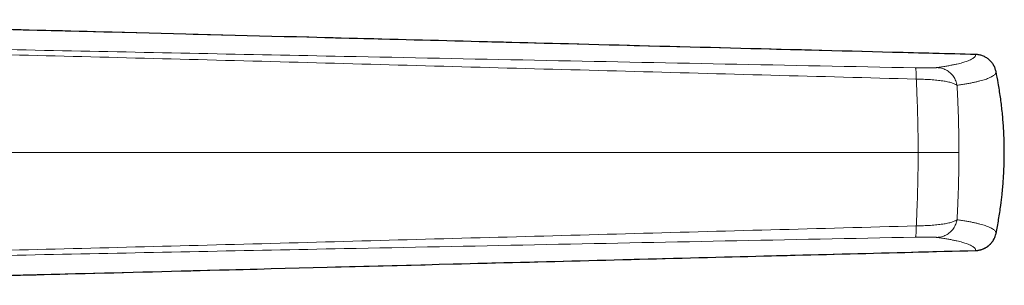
# Model space of a CAD drawing. Header units: millimetres. Extents: x 8 to 882, y 12 to 770.
# Tile 59 of 60: x 690 to 727, y 580 to 590. Entities that reach past the tile are written whole.
import ezdxf

# ---------------------------------------------------------------- set-up
doc = ezdxf.new("R2010")
doc.units = ezdxf.units.MM

msp = doc.modelspace()

# ---------------------------------------------------------------- linework, layer by layer
at = {"color": 252, "linetype": 'Continuous', "lineweight": 0}
for p, q in [((725.894, 588.493), (725.893, 588.493)), ((674.577, 584.818), (723.742, 584.818)), ((725.269, 584.818), (723.742, 584.818))]:
    msp.add_line(p, q, dxfattribs=at)
at = {"color": 7, "linetype": 'Continuous', "lineweight": 30}
for q in [(726.559, 588.105), (726.604, 588.02)]:
    msp.add_line((726.57, 588.088), q, dxfattribs=at)
at = {"color": 252, "linetype": 'Continuous', "lineweight": 0}
for points, knots in [([(725.893, 588.493), (720.21, 588.64), (711.686, 588.86), (700.321, 589.152), (691.844, 589.37), (684.813, 589.55), (679.225, 589.694), (676.431, 589.764), (675.034, 589.799), (675.034, 589.799)], [0, 0, 0, 0, 0.335231, 0.502846, 0.670462, 0.83523, 0.917614, 0.999999, 1, 1, 1, 1]), ([(675.016, 588.97), (676.832, 588.934), (680.464, 588.862), (685.911, 588.751), (691.358, 588.641), (696.805, 588.532), (702.812, 588.411), (709.381, 588.279), (716.512, 588.136), (721.267, 588.04), (723.644, 587.992)], [0, 0, 0, 0, 0.112003, 0.224002, 0.335997, 0.447993, 0.559991, 0.706659, 0.853329, 1, 1, 1, 1]), ([(723.674, 587.571), (721.859, 587.619), (718.228, 587.717), (712.782, 587.865), (707.335, 588.014), (701.888, 588.164), (696.473, 588.309), (691.09, 588.448), (685.738, 588.58), (680.386, 588.708), (676.819, 588.789), (675.035, 588.829)], [0, 0, 0, 0, 0.111991, 0.223983, 0.335977, 0.447978, 0.559986, 0.669996, 0.780004, 0.890006, 1, 1, 1, 1]), ([(724.447, 588.001), (724.505, 588.01), (724.62, 588.027), (724.781, 588.053), (724.931, 588.08), (725.07, 588.106), (725.195, 588.133), (725.307, 588.16), (725.407, 588.187), (725.498, 588.214), (725.584, 588.244), (725.666, 588.277), (725.739, 588.312), (725.799, 588.347), (725.845, 588.383), (725.877, 588.42), (725.895, 588.456), (725.893, 588.481), (725.893, 588.493)], [0, 0, 0, 0, 0.057372, 0.114598, 0.17171, 0.22874, 0.285725, 0.34169, 0.397668, 0.453667, 0.509694, 0.579598, 0.649549, 0.71954, 0.789565, 0.859628, 0.929752, 1, 1, 1, 1]), ([(723.644, 587.992), (723.676, 587.991), (723.74, 587.99), (723.834, 587.989), (723.925, 587.988), (724.012, 587.988), (724.093, 587.988), (724.167, 587.989), (724.234, 587.99), (724.293, 587.991), (724.345, 587.993), (724.388, 587.996), (724.423, 587.998), (724.439, 588), (724.447, 588.001)], [0, 0, 0, 0, 0.080836, 0.161276, 0.242242, 0.323763, 0.405514, 0.487771, 0.570788, 0.654788, 0.739816, 0.825801, 0.912595, 1, 1, 1, 1]), ([(723.644, 587.992), (723.646, 587.99), (723.649, 587.985), (723.655, 587.961), (723.66, 587.924), (723.664, 587.874), (723.668, 587.811), (723.671, 587.739), (723.673, 587.659), (723.674, 587.6), (723.674, 587.571)], [0, 0, 0, 0, 0.1212738, 0.2456862, 0.3722826, 0.5, 0.6277174, 0.7543138, 0.8787262, 1, 1, 1, 1]), ([(724.447, 588.001), (724.475, 588), (724.532, 587.996), (724.618, 587.979), (724.703, 587.951), (724.787, 587.913), (724.866, 587.865), (724.941, 587.807), (725.008, 587.74), (725.066, 587.667), (725.115, 587.588), (725.154, 587.505), (725.183, 587.421), (725.195, 587.364), (725.201, 587.336)], [0, 0, 0, 0, 0.0783471, 0.1592835, 0.2424179, 0.3272806, 0.4133358, 0.5, 0.5866642, 0.6727194, 0.7575821, 0.8407165, 0.9216529, 1, 1, 1, 1]), ([(726.659, 587.854), (726.659, 587.841), (726.66, 587.815), (726.642, 587.776), (726.609, 587.738), (726.562, 587.7), (726.502, 587.662), (726.427, 587.625), (726.344, 587.591), (726.256, 587.559), (726.163, 587.53), (726.059, 587.501), (725.944, 587.473), (725.817, 587.444), (725.679, 587.417), (725.53, 587.39), (725.371, 587.363), (725.257, 587.345), (725.201, 587.336)], [0, 0, 0, 0, 0.070365, 0.140644, 0.210842, 0.280975, 0.351057, 0.421106, 0.491138, 0.548032, 0.604933, 0.661847, 0.718786, 0.775759, 0.831757, 0.887797, 0.943879, 1, 1, 1, 1]), ([(723.742, 584.818), (723.742, 584.818), (723.742, 584.886), (723.742, 585.022), (723.741, 585.225), (723.739, 585.429), (723.736, 585.633), (723.732, 585.837), (723.728, 586.041), (723.723, 586.244), (723.716, 586.476), (723.708, 586.734), (723.697, 587.018), (723.686, 587.298), (723.678, 587.48), (723.674, 587.571)], [0, 0, 0, 0, 0.000021, 0.07088, 0.141995, 0.213111, 0.285017, 0.356923, 0.429603, 0.502284, 0.575191, 0.680861, 0.786531, 0.893131, 1, 1, 1, 1]), ([(725.201, 587.336), (725.189, 587.345), (725.166, 587.362), (725.12, 587.386), (725.066, 587.409), (725.002, 587.431), (724.93, 587.451), (724.849, 587.47), (724.76, 587.487), (724.663, 587.503), (724.558, 587.517), (724.447, 587.53), (724.329, 587.541), (724.205, 587.55), (724.077, 587.558), (723.945, 587.564), (723.811, 587.568), (723.72, 587.57), (723.674, 587.571)], [0, 0, 0, 0, 0.061346, 0.123048, 0.185018, 0.247171, 0.309432, 0.371749, 0.434095, 0.496481, 0.558973, 0.621628, 0.684494, 0.747643, 0.810751, 0.873635, 0.93661, 1, 1, 1, 1]), ([(725.201, 587.336), (725.203, 587.288), (725.208, 587.192), (725.215, 587.044), (725.222, 586.894), (725.229, 586.74), (725.235, 586.584), (725.241, 586.426), (725.247, 586.265), (725.253, 586.079), (725.258, 585.868), (725.262, 585.657), (725.265, 585.47), (725.267, 585.281), (725.269, 585.064), (725.269, 584.9), (725.269, 584.818)], [0, 0, 0, 0, 0.06276, 0.125696, 0.188632, 0.252113, 0.315594, 0.379614, 0.443635, 0.50782, 0.599228, 0.690635, 0.752142, 0.813648, 0.906826, 1, 1, 1, 1]), ([(723.742, 584.818), (723.742, 584.818), (723.742, 584.727), (723.742, 584.545), (723.74, 584.274), (723.736, 584.002), (723.731, 583.73), (723.725, 583.458), (723.717, 583.182), (723.708, 582.901), (723.697, 582.617), (723.686, 582.337), (723.678, 582.156), (723.674, 582.065)], [0, 0, 0, 0, 0.000021, 0.094813, 0.189669, 0.28447, 0.381352, 0.478292, 0.575181, 0.680853, 0.786526, 0.893263, 1, 1, 1, 1]), ([(725.201, 582.299), (725.203, 582.347), (725.208, 582.444), (725.215, 582.591), (725.222, 582.742), (725.229, 582.895), (725.235, 583.051), (725.241, 583.21), (725.247, 583.371), (725.253, 583.557), (725.258, 583.768), (725.262, 583.979), (725.265, 584.165), (725.267, 584.354), (725.269, 584.572), (725.269, 584.736), (725.269, 584.818)], [0, 0, 0, 0, 0.06276, 0.125696, 0.188632, 0.252113, 0.315594, 0.379614, 0.443635, 0.50782, 0.599228, 0.690635, 0.752142, 0.813648, 0.906826, 1, 1, 1, 1]), ([(725.201, 582.299), (725.189, 582.291), (725.166, 582.273), (725.12, 582.249), (725.066, 582.226), (725.002, 582.205), (724.93, 582.184), (724.849, 582.165), (724.76, 582.148), (724.663, 582.132), (724.558, 582.118), (724.447, 582.105), (724.329, 582.094), (724.205, 582.085), (724.077, 582.077), (723.945, 582.071), (723.811, 582.067), (723.72, 582.066), (723.674, 582.065)], [0, 0, 0, 0, 0.061346, 0.123048, 0.185018, 0.247171, 0.309432, 0.371749, 0.434095, 0.496481, 0.558973, 0.621628, 0.684494, 0.747643, 0.810751, 0.873635, 0.93661, 1, 1, 1, 1]), ([(724.447, 581.634), (724.475, 581.636), (724.532, 581.639), (724.618, 581.657), (724.703, 581.684), (724.787, 581.722), (724.866, 581.771), (724.941, 581.829), (725.008, 581.895), (725.066, 581.969), (725.115, 582.048), (725.154, 582.13), (725.183, 582.214), (725.195, 582.271), (725.201, 582.299)], [0, 0, 0, 0, 0.078347, 0.159284, 0.242418, 0.327281, 0.413336, 0.5, 0.586664, 0.672719, 0.757582, 0.840716, 0.921653, 1, 1, 1, 1]), ([(726.659, 581.782), (726.659, 581.795), (726.66, 581.821), (726.642, 581.86), (726.609, 581.898), (726.562, 581.936), (726.502, 581.973), (726.427, 582.01), (726.344, 582.044), (726.256, 582.076), (726.163, 582.105), (726.059, 582.134), (725.944, 582.163), (725.817, 582.191), (725.679, 582.219), (725.53, 582.246), (725.371, 582.273), (725.257, 582.29), (725.201, 582.299)], [0, 0, 0, 0, 0.070365, 0.140644, 0.210842, 0.280975, 0.351057, 0.421106, 0.491138, 0.548032, 0.604933, 0.661847, 0.718786, 0.775759, 0.831757, 0.887797, 0.943879, 1, 1, 1, 1]), ([(723.674, 582.065), (721.859, 582.016), (718.228, 581.918), (712.782, 581.77), (707.335, 581.621), (701.888, 581.472), (696.473, 581.326), (691.09, 581.188), (685.738, 581.056), (680.386, 580.927), (676.819, 580.847), (675.035, 580.806)], [0, 0, 0, 0, 0.111991, 0.223983, 0.335977, 0.447978, 0.559986, 0.669996, 0.780004, 0.890006, 1, 1, 1, 1]), ([(723.644, 581.643), (723.646, 581.646), (723.649, 581.651), (723.655, 581.675), (723.66, 581.712), (723.664, 581.762), (723.668, 581.824), (723.671, 581.897), (723.673, 581.977), (723.674, 582.036), (723.674, 582.065)], [0, 0, 0, 0, 0.1212738, 0.2456862, 0.3722826, 0.5, 0.6277174, 0.7543138, 0.8787262, 1, 1, 1, 1]), ([(675.016, 580.665), (676.832, 580.701), (680.464, 580.773), (685.911, 580.885), (691.358, 580.994), (696.805, 581.104), (702.812, 581.224), (709.381, 581.356), (716.512, 581.5), (721.267, 581.595), (723.644, 581.643)], [0, 0, 0, 0, 0.112003, 0.224002, 0.335997, 0.447993, 0.559991, 0.706659, 0.853329, 1, 1, 1, 1]), ([(723.644, 581.643), (723.676, 581.644), (723.74, 581.645), (723.834, 581.646), (723.925, 581.647), (724.012, 581.648), (724.093, 581.647), (724.167, 581.647), (724.234, 581.646), (724.293, 581.644), (724.345, 581.642), (724.388, 581.64), (724.423, 581.637), (724.439, 581.635), (724.447, 581.634)], [0, 0, 0, 0, 0.080836, 0.161276, 0.242242, 0.323763, 0.405514, 0.487771, 0.570788, 0.654788, 0.739816, 0.825801, 0.912595, 1, 1, 1, 1]), ([(724.447, 581.634), (724.505, 581.626), (724.62, 581.608), (724.781, 581.582), (724.931, 581.556), (725.07, 581.529), (725.195, 581.503), (725.307, 581.476), (725.407, 581.449), (725.498, 581.421), (725.584, 581.391), (725.666, 581.359), (725.739, 581.324), (725.799, 581.288), (725.845, 581.252), (725.877, 581.216), (725.895, 581.179), (725.893, 581.155), (725.893, 581.142)], [0, 0, 0, 0, 0.057372, 0.1145982, 0.1717097, 0.2287397, 0.2857252, 0.3416902, 0.3976679, 0.4536669, 0.5096942, 0.579598, 0.6495487, 0.7195397, 0.7895651, 0.8596279, 0.929752, 1, 1, 1, 1]), ([(675.034, 579.837), (675.034, 579.837), (676.431, 579.871), (679.225, 579.942), (684.813, 580.085), (691.844, 580.266), (700.321, 580.483), (711.686, 580.776), (720.21, 580.996), (725.893, 581.142)], [0, 0, 0, 0, 0.000001, 0.082385, 0.164769, 0.329538, 0.497154, 0.664769, 1, 1, 1, 1])]:
    msp.add_open_spline(points, degree=3, knots=knots, dxfattribs=at)
at = {"color": 7, "linetype": 'Continuous', "lineweight": 30}
for points, knots in [([(725.894, 588.493), (724.859, 588.52), (719.778, 588.651), (711.453, 588.866), (701.71, 589.117), (694.356, 589.306), (688.767, 589.449), (684.337, 589.563), (680.631, 589.658), (677.62, 589.734), (675.876, 589.778), (675.062, 589.798), (675.035, 589.799)], [0, 0, 0, 0, 0.061075, 0.299719, 0.491121, 0.635832, 0.73348, 0.820823, 0.897136, 0.952039, 0.998397, 1, 1, 1, 1]), ([(726.659, 587.854), (726.659, 587.854), (726.654, 587.875), (726.644, 587.916), (726.623, 587.978), (726.597, 588.038), (726.566, 588.097), (726.53, 588.153), (726.489, 588.207), (726.443, 588.257), (726.393, 588.304), (726.339, 588.345), (726.282, 588.382), (726.222, 588.415), (726.159, 588.442), (726.095, 588.463), (726.029, 588.479), (725.962, 588.49), (725.916, 588.493), (725.893, 588.493), (725.893, 588.493)], [0, 0, 0, 0, 0.000056, 0.059594, 0.119928, 0.180664, 0.242227, 0.30425, 0.366709, 0.430545, 0.494855, 0.556876, 0.619332, 0.683159, 0.747459, 0.809454, 0.872339, 0.935677, 0.999944, 1, 1, 1, 1]), ([(726.028, 588.478), (726.025, 588.479), (726.005, 588.484), (725.968, 588.488), (725.926, 588.492), (725.902, 588.493), (725.894, 588.494)], [0, 0, 0, 0, 0.056084, 0.459466, 0.820728, 1, 1, 1, 1]), ([(726.659, 581.782), (726.677, 581.869), (726.712, 582.044), (726.759, 582.307), (726.801, 582.571), (726.846, 582.883), (726.883, 583.194), (726.912, 583.502), (726.933, 583.76), (726.949, 584.018), (726.96, 584.277), (726.968, 584.536), (726.97, 584.795), (726.968, 585.054), (726.962, 585.314), (726.951, 585.575), (726.935, 585.838), (726.915, 586.1), (726.89, 586.364), (726.861, 586.629), (726.826, 586.895), (726.786, 587.161), (726.733, 587.481), (726.687, 587.711), (726.659, 587.854)], [0, 0, 0, 0, 0.043686, 0.087387, 0.131115, 0.174857, 0.24233, 0.284603, 0.326876, 0.369199, 0.411523, 0.453853, 0.496183, 0.538564, 0.580945, 0.62393, 0.666915, 0.709953, 0.752992, 0.796908, 0.840824, 0.884798, 0.928771, 1, 1, 1, 1]), ([(725.893, 581.142), (725.893, 581.142), (725.915, 581.143), (725.96, 581.146), (726.027, 581.156), (726.093, 581.172), (726.158, 581.193), (726.22, 581.22), (726.28, 581.252), (726.337, 581.289), (726.391, 581.331), (726.441, 581.377), (726.487, 581.426), (726.529, 581.481), (726.571, 581.546), (726.611, 581.625), (726.641, 581.707), (726.654, 581.76), (726.659, 581.782), (726.659, 581.782)], [0, 0, 0, 0, 0.000056, 0.062054, 0.124944, 0.188285, 0.252557, 0.314583, 0.377043, 0.440872, 0.505176, 0.567204, 0.629667, 0.693505, 0.75782, 0.84743, 0.938378, 0.999944, 1, 1, 1, 1]), ([(725.894, 581.142), (725.896, 581.142), (725.914, 581.142), (725.95, 581.145), (726.001, 581.151), (726.053, 581.162), (726.105, 581.176), (726.157, 581.193), (726.207, 581.214), (726.255, 581.238), (726.302, 581.265), (726.346, 581.296), (726.388, 581.329), (726.429, 581.365), (726.467, 581.404), (726.502, 581.446), (726.534, 581.49), (726.557, 581.524), (726.568, 581.544), (726.57, 581.548)], [0, 0, 0, 0, 0.007126, 0.06759, 0.12955, 0.194974, 0.260535, 0.326323, 0.39219, 0.458362, 0.523148, 0.587961, 0.653246, 0.718926, 0.784906, 0.851068, 0.917256, 0.98335, 1, 1, 1, 1]), ([(726.564, 581.536), (726.564, 581.536), (726.566, 581.54), (726.568, 581.544), (726.571, 581.549)], [0, 0, 0, 0, 0.006292, 1, 1, 1, 1]), ([(675.035, 579.837), (675.084, 579.838), (675.89, 579.858), (677.564, 579.9), (680.262, 579.968), (683.6, 580.054), (687.644, 580.157), (692.531, 580.283), (698.817, 580.444), (706.917, 580.653), (716.236, 580.893), (722.759, 581.061), (725.894, 581.142)], [0, 0, 0, 0, 0.0029, 0.047508, 0.098705, 0.162011, 0.244394, 0.33725, 0.450237, 0.615242, 0.815045, 1, 1, 1, 1])]:
    msp.add_open_spline(points, degree=3, knots=knots, dxfattribs=at)

doc.saveas('drawing.dxf')
